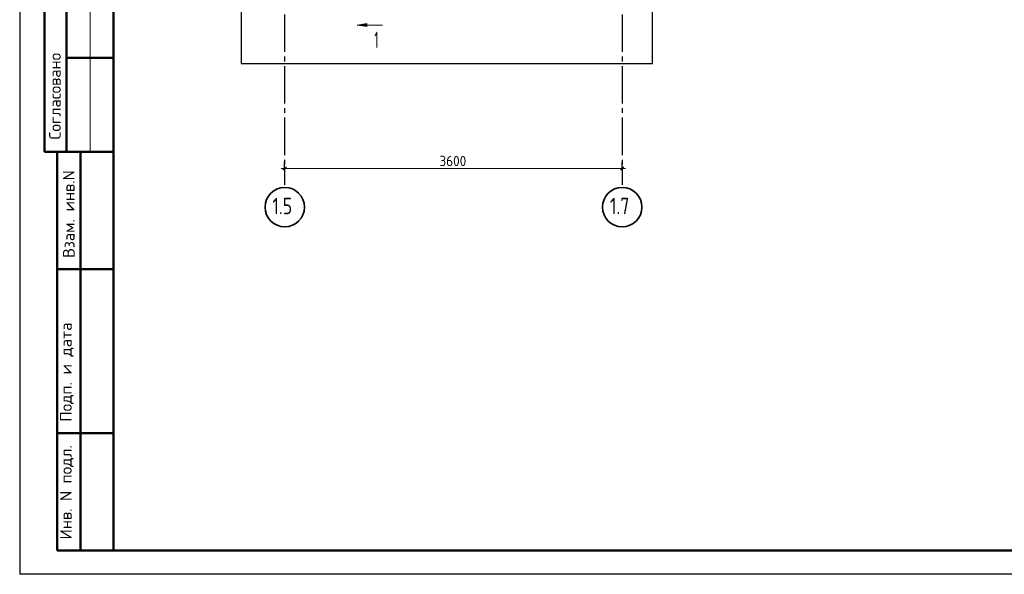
# Model space of a CAD drawing. Header units: millimetres. Extents: x 0 to 21005, y -5 to 14850.
# Tile 1 of 10: x 0 to 10502, y -5 to 5908. Entities that reach past the tile are written whole.
import ezdxf

# ---------------------------------------------------------------- set-up
doc = ezdxf.new("R2010")
doc.units = ezdxf.units.MM
doc.linetypes.add('______5', pattern=[550, 400, -50, 50, -50])
for name, color, linetype, lineweight in [('Standard', 7, 'Continuous', 25), ('Общий01', 7, 'Continuous', 13), ('Размерная линия_ общее', 7, 'Continuous', 13)]:
    doc.layers.add(name, color=color, linetype=linetype, lineweight=lineweight)
doc.layers.add('Оси', color=7, linetype='______5', true_color=0x656565)
doc.styles.add('ISOCPEUR', font='txt')

msp = doc.modelspace()

# ---------------------------------------------------------------- hatches: boundary and pattern name
at = {"layer": 'Общий01', "linetype": 'Continuous', "lineweight": 13, "transparency": 33554687}
msp.add_hatch(color=7, dxfattribs=at).paths.add_polyline_path([(3704, 5836), (3599, 5851), (3704, 5866)], flags=16)

# ---------------------------------------------------------------- linework, layer by layer
at = {"layer": 'Standard', "color": 7, "linetype": 'Continuous', "lineweight": 25, "transparency": 33554687}
msp.add_line((1000, 14600), (1000, 529), dxfattribs=at)
at = {"layer": 'Standard', "color": 7, "linetype": 'Continuous', "lineweight": 50, "transparency": 33554687}
for p, q in [((263, 7750), (263, 4500)), ((263, 7750), (263, 4500)), ((500, 7750), (500, 4500)), ((1000, 5500), (500, 5500)), ((0, 4500), (3, 4500)), ((263, 4500), (1000, 4500)), ((400, 250), (400, 4500)), ((400, 250), (400, 4500)), ((650, 250), (650, 4500)), ((400, 3250), (1000, 3250)), ((400, 1500), (1000, 1500)), ((1000, 250), (400, 250))]:
    msp.add_line(p, q, dxfattribs=at)
at = {"layer": 'Standard', "color": 7, "linetype": 'Continuous', "lineweight": 13, "transparency": 33554687}
msp.add_line((750, 7750), (750, 4500), dxfattribs=at)
at = {"layer": 'Standard', "color": 7, "linetype": 'Continuous', "lineweight": 25, "transparency": 33554687}
msp.add_lwpolyline([(0, 0), (21000, 0), (21000, 14850), (0, 14850), (0, 0)], close=True, dxfattribs=at)
at = {"layer": 'Standard', "color": 7, "linetype": 'Continuous', "lineweight": 13, "transparency": 33554687}
msp.add_lwpolyline([(21000, 14816), (0, 14816), (0, -5)], dxfattribs=at)
at = {"layer": 'Standard', "color": 7, "linetype": 'Continuous', "lineweight": 50, "transparency": 33554687}
msp.add_lwpolyline([(1000, 14600), (20750, 14600), (20750, 250), (1000, 250), (1000, 14600)], close=True, dxfattribs=at)
at = {"layer": 'Standard', "color": 254, "linetype": 'Continuous', "lineweight": 25, "true_color": 0xc4c4ff, "transparency": 33554687}
msp.add_lwpolyline([(2362, 5442), (6749, 5442), (6749, 13214), (2362, 13214), (2362, 5442)], dxfattribs=at)
at = {"layer": 'Общий01', "color": 7, "linetype": 'Continuous', "lineweight": 13, "transparency": 33554687}
for p, q in [((3599, 5851), (3704, 5866)), ((3599, 5851), (3869, 5851)), ((3599, 5851), (3599, 5851)), ((3599, 5851), (3599, 5851)), ((3599, 5851), (3599, 5851)), ((3704, 5836), (3599, 5851)), ((3704, 5866), (3704, 5836)), ((3704, 5851), (3712, 5851))]:
    msp.add_line(p, q, dxfattribs=at)
at = {"layer": 'Оси', "color": 8, "linetype": '______5', "lineweight": -3, "transparency": 33554687}
for p, q in [((2826, 13114), (2826, 4148)), ((6426, 13114), (6426, 4148))]:
    msp.add_line(p, q, dxfattribs=at)
at = {"layer": 'Оси', "color": 7, "linetype": 'Continuous', "lineweight": 35, "transparency": 33554687}
for centre in [(2827, 3910), (6427, 3910)]:
    msp.add_circle(centre, 210, dxfattribs=at)
at = {"layer": 'Размерная линия_ общее', "color": 7, "linetype": 'Continuous', "lineweight": 13, "transparency": 33554687}
for p, q in [((2826, 4322), (2788, 4322)), ((2826, 4322), (6426, 4322)), ((6426, 4322), (6463, 4322))]:
    msp.add_line(p, q, dxfattribs=at)
at = {"layer": 'Размерная линия_ общее', "color": 7, "linetype": 'Continuous', "lineweight": 25, "transparency": 33554687}
for p, q in [((2807, 4303), (2845, 4341)), ((6407, 4303), (6445, 4341))]:
    msp.add_line(p, q, dxfattribs=at)
at = {"layer": 'Размерная линия_ общее', "color": 253, "linetype": 'Continuous', "lineweight": -3, "true_color": 0xa0a0a0, "transparency": 33554687}
for p, q in [((2826, 4322), (2826, 4385)), ((2826, 4322), (2826, 4260)), ((2826, 4322), (2826, 4322)), ((6426, 4322), (6426, 4385)), ((6426, 4322), (6426, 4260)), ((6426, 4322), (6426, 4322))]:
    msp.add_line(p, q, dxfattribs=at)

# ---------------------------------------------------------------- texts
at = {"layer": 'Standard', "color": 7, "linetype": 'Continuous', "lineweight": 50, "transparency": 33554687, "char_height": 125, "attachment_point": 7, "rotation": 90, "style": 'ISOCPEUR'}
for s, insert, width in [('\\A1;{\\fISOCPEUR|i0|b0;\\H125.000000;\\W1.000000;\\C7;Согласовано}\\P', (438, 4631), 1035.94), ('\\A1;{\\fISOCPEUR|i0|b0;\\H125.000000;\\W1.000000;\\C7;Взам. инв.N}\\P', (586, 3368), 954.55), ('\\A1;{\\fISOCPEUR|i0|b0;\\H125.000000;\\W1.000000;\\C7;Подп. и дата}\\P', (575, 1621), 1098.53), ('\\A1;{\\fISOCPEUR|i0|b0;\\H125.000000;\\W1.000000;\\C7;Инв. N подл.}\\P', (575, 367), 1010.9)]:
    msp.add_mtext(s, dxfattribs=dict(at, insert=insert, width=width))
at = {"layer": 'Общий01', "color": 7, "linetype": 'Continuous', "lineweight": 35, "transparency": 33554687, "insert": (3781, 5605), "char_height": 175, "width": 136.11, "attachment_point": 7, "style": 'ISOCPEUR'}
msp.add_mtext('\\W0.56;1', dxfattribs=at)
at = {"layer": 'Оси', "color": 7, "linetype": 'Continuous', "lineweight": 35, "transparency": 33554687, "char_height": 175, "width": 331.37, "attachment_point": 7, "style": 'ISOCPEUR'}
for s, insert in [('\\W0.79;1.5', (2696, 3834)), ('\\W0.79;1.7', (6296, 3834))]:
    msp.add_mtext(s, dxfattribs=dict(at, insert=insert))
at = {"layer": 'Размерная линия_ общее', "color": 7, "linetype": 'Continuous', "lineweight": 25, "transparency": 33554687, "insert": (4477, 4347), "char_height": 110, "width": 359.05, "attachment_point": 7, "style": 'ISOCPEUR'}
msp.add_mtext('\\W0.93;3600', dxfattribs=at)

doc.saveas('drawing.dxf')
